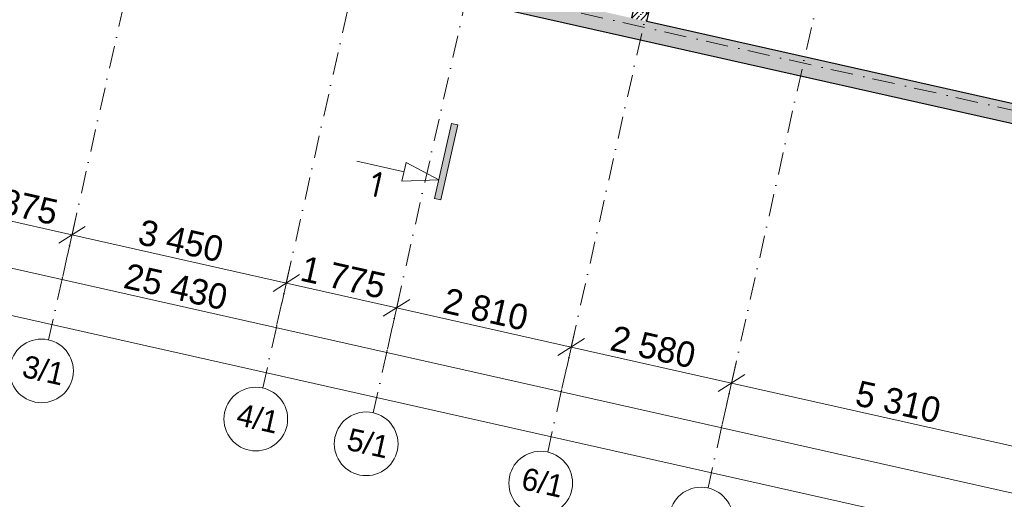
# Model space of a CAD drawing. Header units: millimetres. Extents: x -7218036 to -6934485, y 6013857 to 6210136.
# Tile 5 of 214: x -7203302 to -7187841, y 6131272 to 6138801. Entities that reach past the tile are written whole.
import ezdxf
from ezdxf.enums import TextEntityAlignment as Align

# ---------------------------------------------------------------- set-up
doc = ezdxf.new("R2010")
doc.units = ezdxf.units.MM
doc.header["$MEASUREMENT"] = 0
doc.linetypes.add('Штрихпунктирная', pattern=[670.277762, 352.777767, -176.388884, 0, -141.111112])
for name, color, linetype, lineweight in [('0_Ном._пера__1', 7, 'Continuous', 0), ('0_Ном._пера__120', 7, 'Continuous', 0), ('АР-Стены_внешние_.АР_Ном._пера__1', 7, 'Continuous', 30), ('АР-Чертеж-Оси_Осевые размеры.АР_Ном._пера__1', 7, 'Continuous', 0), ('АР-Чертеж-Оси_Осевые размеры.АР_Ном._пера__120', 7, 'Continuous', 0)]:
    doc.layers.add(name, color=color, linetype=linetype, lineweight=lineweight)
for name, color, linetype in [('S - автостоянка.АР', 7, 'Continuous'), ('АР-Стены_внешние_.АР', 7, 'Continuous'), ('АР-Чертеж-Оси_Осевые размеры.АР', 7, 'Continuous')]:
    doc.layers.add(name, color=color, linetype=linetype)
doc.styles.add('РЎР“Р•РќР•Р\xa0Р\x98Р\xa0_РЎРўР\x98Р›Р¬_1', font='GOTHIC.TTF')
doc.styles.add('РЎР“Р•РќР•Р\xa0Р\x98Р\xa0_РЎРўР\x98Р›Р¬_4', font='GOST_Common.ttf')
doc.dimstyles.new('СГЕНЕРИР_СТИЛЬ__1', dxfattribs={"dimtxt": 400, "dimasz": 332.5, "dimexe": 0.18, "dimexo": 0.0625, "dimgap": 0, "dimtad": 1, "dimdec": 0, "dimzin": 0, "dimdsep": 46, "dimtxsty": 'РЎР“Р•РќР•Р\xa0Р\x98Р\xa0_РЎРўР\x98Р›Р¬_1', "dimblk": 'ARROWHEAD_6', "dimblk1": 'ARROWHEAD_6', "dimblk2": 'ARROWHEAD_6', "dimcen": 0.09, "dimse1": 1, "dimse2": 1, "dimclrd": 7, "dimclre": 7, "dimclrt": 7, "dimazin": 0, "dimtfac": 1, "dimtdec": 4, "dimtmove": 0, "dimatfit": 3, "dimfxl": 1, "dimtolj": 1, "dimtzin": 0, "dimarcsym": 0})
doc.dimstyles.new('СГЕНЕРИР_СТИЛЬ__2', dxfattribs={"dimtxt": 400, "dimasz": 332.5, "dimexe": 0.18, "dimexo": 0.0625, "dimgap": 0, "dimtad": 1, "dimdec": 0, "dimzin": 0, "dimdsep": 46, "dimtxsty": 'РЎР“Р•РќР•Р\xa0Р\x98Р\xa0_РЎРўР\x98Р›Р¬_1', "dimblk": 'ARROWHEAD_6', "dimblk1": 'ARROWHEAD_6', "dimblk2": 'ARROWHEAD_6', "dimcen": 0.09, "dimse1": 1, "dimse2": 1, "dimclrd": 7, "dimclre": 7, "dimclrt": 7, "dimazin": 0, "dimtfac": 1, "dimtdec": 4, "dimtmove": 2, "dimatfit": 3, "dimfxl": 1, "dimtolj": 1, "dimtzin": 0, "dimarcsym": 0})
pattern_1 = [(45, (-6566190.34, 6562677.8), (-84.852814, 84.852814), []), (45, (-6566232.77, 6562720.22), (-84.852814, 84.852814), [90, -30, 0, -30])]

# ---------------------------------------------------------------- blocks, each defined once
blk = doc.blocks.new('Стена_21_6', base_point=(-7199941, 6140078))
at = {"layer": 'АР-Стены_внешние_.АР', "linetype": 'Continuous', "lineweight": 0, "true_color": 0x000000}
h = blk.add_hatch(dxfattribs=at)
h.set_pattern_fill('ЖЕЛЕЗОБЕТОН__PROJECT__0006', color=18, style=0, pattern_type=2)
h.set_pattern_definition(pattern_1)
h.paths.add_polyline_path([(-7199403, 6139803), (-7143734, 6127300), (-7143668, 6127593), (-7199536, 6140140)])
at = {"layer": 'АР-Стены_внешние_.АР_Ном._пера__1', "color": 7, "linetype": 'Continuous', "lineweight": 30, "flags": 128}
for points in [[(-7199403, 6139803), (-7143734, 6127300)], [(-7182437, 6136300), (-7193452, 6138774)]]:
    blk.add_lwpolyline(points, dxfattribs=at)
blk = doc.blocks.new('Стена_82_6', base_point=(-7192136, 6145203))
at = {"layer": 'АР-Стены_внешние_.АР', "linetype": 'Continuous', "lineweight": 0, "true_color": 0x000000}
h = blk.add_hatch(dxfattribs=at)
h.set_pattern_fill('ЖЕЛЕЗОБЕТОН__PROJECT__0006', color=18, style=0, pattern_type=2)
h.set_pattern_definition(pattern_1)
h.paths.add_polyline_path([(-7192236, 6145327), (-7193696, 6138829), (-7193452, 6138774), (-7192036, 6145078)])
h = blk.add_hatch(dxfattribs=at)
h.set_pattern_fill('ЖЕЛЕЗОБЕТОН__PROJECT__0006', color=18, style=0, pattern_type=2)
h.set_pattern_definition(pattern_1)
h.paths.add_polyline_path([(-7192236, 6145327), (-7192036, 6145078), (-7191993, 6145273)])
at = {"layer": 'АР-Стены_внешние_.АР_Ном._пера__1', "color": 7, "linetype": 'Continuous', "lineweight": 30}
blk.add_line((-7191993, 6145273), (-7192036, 6145078), dxfattribs=at)
at = {"layer": 'АР-Стены_внешние_.АР_Ном._пера__1', "color": 7, "linetype": 'Continuous', "lineweight": 30, "flags": 128}
for points in [[(-7192236, 6145327), (-7193696, 6138829)], [(-7192236, 6145327), (-7191993, 6145273)], [(-7193452, 6138774), (-7192036, 6145078)]]:
    blk.add_lwpolyline(points, dxfattribs=at)
blk = doc.blocks.new('Линия_2_6', base_point=(-7196720, 6136288))
at = {"layer": '0_Ном._пера__120', "color": 7, "linetype": 'Continuous', "lineweight": 0}
for p, q in [((-7197267, 6136411), (-7198010, 6136578)), ((-7197299, 6136265), (-7197234, 6136557)), ((-7196720, 6136288), (-7197234, 6136557)), ((-7196720, 6136288), (-7197299, 6136265))]:
    blk.add_line(p, q, dxfattribs=at)
blk = doc.blocks.new('*D700', base_point=(-6566190, 6562678))
at = {"layer": 'АР-Чертеж-Оси_Осевые размеры.АР_Ном._пера__1', "color": 7, "linetype": 'Continuous', "lineweight": 0, "transparency": 16777216}
for p, q in [((-7211755, 6137506), (-7204310, 6135834)), ((-7204382, 6135514), (-7204238, 6136154)), ((-7204101, 6135967), (-7204519, 6135702)), ((-7204310, 6135834), (-7202481, 6135423)), ((-7202553, 6135103), (-7202409, 6135744)), ((-7202272, 6135556), (-7202690, 6135291))]:
    blk.add_line(p, q, dxfattribs=at)
at = {"layer": 'АР-Чертеж-Оси_Осевые размеры.АР_Ном._пера__1', "color": 7, "lineweight": 0, "transparency": 16777216, "insert": (-7204066, 6135861), "char_height": 400, "attachment_point": 7, "rotation": 347.3417, "style": 'РЎР“Р•РќР•Р\xa0Р\x98Р\xa0_РЎРўР\x98Р›Р¬_1'}
blk.add_mtext('\\A1;{\\pql;\\fCentury Gothic|b0|i0|c204|p0;\\W1.000000;1\xa0875}', dxfattribs=at)
blk = doc.blocks.new('ARROWHEAD_6')
at = {"color": 0, "linetype": 'Continuous', "lineweight": 0}
for p, q in [((-0.5, -0.5), (0.5, 0.5)), ((0, 0), (-1, 0))]:
    blk.add_line(p, q, dxfattribs=at)
blk = doc.blocks.new('*D701', base_point=(-6566190, 6562678))
at = {"layer": 'АР-Чертеж-Оси_Осевые размеры.АР_Ном._пера__1', "color": 7, "linetype": 'Continuous', "lineweight": 0, "transparency": 16777216}
for p, q in [((-7204310, 6135834), (-7202481, 6135423)), ((-7202553, 6135103), (-7202409, 6135744)), ((-7202272, 6135556), (-7202690, 6135291)), ((-7202481, 6135423), (-7199115, 6134667)), ((-7198906, 6134800), (-7199324, 6134535))]:
    blk.add_line(p, q, dxfattribs=at)
at = {"layer": 'АР-Чертеж-Оси_Осевые размеры.АР_Ном._пера__1', "color": 7, "lineweight": 0, "transparency": 16777216, "insert": (-7201468, 6135278), "char_height": 400, "attachment_point": 7, "rotation": 347.3417, "style": 'РЎР“Р•РќР•Р\xa0Р\x98Р\xa0_РЎРўР\x98Р›Р¬_1'}
blk.add_mtext('\\A1;{\\pql;\\fCentury Gothic|b0|i0|c204|p0;\\W1.000000;3\xa0450}', dxfattribs=at)
blk = doc.blocks.new('*D702', base_point=(-6566190, 6562678))
at = {"layer": 'АР-Чертеж-Оси_Осевые размеры.АР_Ном._пера__1', "color": 7, "linetype": 'Continuous', "lineweight": 0, "transparency": 16777216}
for p, q in [((-7202481, 6135423), (-7199115, 6134667)), ((-7199187, 6134347), (-7199043, 6134988)), ((-7198906, 6134800), (-7199324, 6134535)), ((-7199115, 6134667), (-7197383, 6134278)), ((-7197455, 6133958), (-7197311, 6134599)), ((-7197174, 6134411), (-7197592, 6134146))]:
    blk.add_line(p, q, dxfattribs=at)
at = {"layer": 'АР-Чертеж-Оси_Осевые размеры.АР_Ном._пера__1', "color": 7, "lineweight": 0, "transparency": 16777216, "insert": (-7198919, 6134705), "char_height": 400, "attachment_point": 7, "rotation": 347.3417, "style": 'РЎР“Р•РќР•Р\xa0Р\x98Р\xa0_РЎРўР\x98Р›Р¬_1'}
blk.add_mtext('\\A1;{\\pql;\\fCentury Gothic|b0|i0|c204|p0;\\W1.000000;1\xa0775}', dxfattribs=at)
blk = doc.blocks.new('*D703', base_point=(-6566190, 6562678))
at = {"layer": 'АР-Чертеж-Оси_Осевые размеры.АР_Ном._пера__1', "color": 7, "linetype": 'Continuous', "lineweight": 0, "transparency": 16777216}
for p, q in [((-7199115, 6134667), (-7197383, 6134278)), ((-7197455, 6133958), (-7197311, 6134599)), ((-7197174, 6134411), (-7197592, 6134146)), ((-7197383, 6134278), (-7194641, 6133663)), ((-7194713, 6133342), (-7194569, 6133983)), ((-7194432, 6133795), (-7194850, 6133530)), ((-7194641, 6133663), (-7192124, 6133097))]:
    blk.add_line(p, q, dxfattribs=at)
at = {"layer": 'АР-Чертеж-Оси_Осевые размеры.АР_Ном._пера__1', "color": 7, "lineweight": 0, "transparency": 16777216, "insert": (-7196682, 6134203), "char_height": 400, "attachment_point": 7, "rotation": 347.3417, "style": 'РЎР“Р•РќР•Р\xa0Р\x98Р\xa0_РЎРўР\x98Р›Р¬_1'}
blk.add_mtext('\\A1;{\\pql;\\fCentury Gothic|b0|i0|c204|p0;\\W1.000000;2\xa0810}', dxfattribs=at)
blk = doc.blocks.new('*D704', base_point=(-6566190, 6562678))
at = {"layer": 'АР-Чертеж-Оси_Осевые размеры.АР_Ном._пера__1', "color": 7, "linetype": 'Continuous', "lineweight": 0, "transparency": 16777216}
for p, q in [((-7194713, 6133342), (-7194569, 6133983)), ((-7194432, 6133795), (-7194850, 6133530)), ((-7194641, 6133663), (-7192124, 6133097)), ((-7192196, 6132777), (-7192052, 6133417)), ((-7191915, 6133230), (-7192333, 6132965))]:
    blk.add_line(p, q, dxfattribs=at)
at = {"layer": 'АР-Чертеж-Оси_Осевые размеры.АР_Ном._пера__1', "color": 7, "lineweight": 0, "transparency": 16777216, "insert": (-7194053, 6133612), "char_height": 400, "attachment_point": 7, "rotation": 347.3417, "style": 'РЎР“Р•РќР•Р\xa0Р\x98Р\xa0_РЎРўР\x98Р›Р¬_1'}
blk.add_mtext('\\A1;{\\pql;\\fCentury Gothic|b0|i0|c204|p0;\\W1.000000;2\xa0580}', dxfattribs=at)
blk = doc.blocks.new('*D705', base_point=(-6566190, 6562678))
at = {"layer": 'АР-Чертеж-Оси_Осевые размеры.АР_Ном._пера__1', "color": 7, "linetype": 'Continuous', "lineweight": 0, "transparency": 16777216}
for p, q in [((-7194641, 6133663), (-7192124, 6133097)), ((-7192196, 6132777), (-7192052, 6133417)), ((-7191915, 6133230), (-7192333, 6132965)), ((-7192124, 6133097), (-7186943, 6131934)), ((-7187015, 6131613), (-7186871, 6132254)), ((-7186734, 6132066), (-7187152, 6131801)), ((-7186943, 6131934), (-7183391, 6131136))]:
    blk.add_line(p, q, dxfattribs=at)
at = {"layer": 'АР-Чертеж-Оси_Осевые размеры.АР_Ном._пера__1', "color": 7, "lineweight": 0, "transparency": 16777216, "insert": (-7190204, 6132748), "char_height": 400, "attachment_point": 7, "rotation": 347.3417, "style": 'РЎР“Р•РќР•Р\xa0Р\x98Р\xa0_РЎРўР\x98Р›Р¬_1'}
blk.add_mtext('\\A1;{\\pql;\\fCentury Gothic|b0|i0|c204|p0;\\W1.000000;5\xa0310}', dxfattribs=at)
blk = doc.blocks.new('*D759', base_point=(-6566190, 6562678))
at = {"layer": 'АР-Чертеж-Оси_Осевые размеры.АР_Ном._пера__1', "color": 7, "linetype": 'Continuous', "lineweight": 0, "transparency": 16777216}
for p, q in [((-7211985, 6136483), (-7211841, 6137123)), ((-7212169, 6136860), (-7211913, 6136803)), ((-7211704, 6136935), (-7212122, 6136671)), ((-7211913, 6136803), (-7187101, 6131230)), ((-7187173, 6130910), (-7187029, 6131550)), ((-7186892, 6131363), (-7187310, 6131098))]:
    blk.add_line(p, q, dxfattribs=at)
at = {"layer": 'АР-Чертеж-Оси_Осевые размеры.АР_Ном._пера__1', "color": 7, "lineweight": 0, "transparency": 16777216, "insert": (-7201693, 6134590), "char_height": 400, "attachment_point": 7, "rotation": 347.3417, "style": 'РЎР“Р•РќР•Р\xa0Р\x98Р\xa0_РЎРўР\x98Р›Р¬_1'}
blk.add_mtext('\\A1;{\\pql;\\fCentury Gothic|b0|i0|c204|p0;\\W1.000000;25\xa0430}', dxfattribs=at)
blk = doc.blocks.new('*D760', base_point=(-6566190, 6562678))
at = {"layer": 'АР-Чертеж-Оси_Осевые размеры.АР_Ном._пера__1', "color": 7, "linetype": 'Continuous', "lineweight": 0, "transparency": 16777216}
for p, q in [((-7211913, 6136803), (-7187101, 6131230)), ((-7187173, 6130910), (-7187029, 6131550)), ((-7186892, 6131363), (-7187310, 6131098)), ((-7187101, 6131230), (-7142677, 6121253)), ((-7142749, 6120933), (-7142606, 6121573)), ((-7142887, 6121121), (-7142468, 6121385)), ((-7142677, 6121253), (-7142421, 6121196))]:
    blk.add_line(p, q, dxfattribs=at)
at = {"layer": 'АР-Чертеж-Оси_Осевые размеры.АР_Ном._пера__1', "color": 7, "lineweight": 0, "transparency": 16777216, "insert": (-7164417, 6126218), "char_height": 400, "attachment_point": 7, "rotation": 347.3417, "style": 'РЎР“Р•РќР•Р\xa0Р\x98Р\xa0_РЎРўР\x98Р›Р¬_1'}
blk.add_mtext('\\A1;{\\pql;\\fCentury Gothic|b0|i0|c204|p0;\\W1.000000;45\xa0530}', dxfattribs=at)
blk = doc.blocks.new('*D1153', base_point=(-6566190, 6562678))
at = {"layer": 'АР-Чертеж-Оси_Осевые размеры.АР_Ном._пера__1', "color": 7, "linetype": 'Continuous', "lineweight": 0, "transparency": 16777216}
for p, q in [((-7212143, 6135780), (-7211999, 6136420)), ((-7211862, 6136232), (-7212280, 6135967)), ((-7212327, 6136157), (-7212071, 6136100)), ((-7212071, 6136100), (-7142835, 6120550)), ((-7142907, 6120230), (-7142763, 6120870)), ((-7143044, 6120417), (-7142626, 6120682)), ((-7142835, 6120550), (-7142579, 6120492))]:
    blk.add_line(p, q, dxfattribs=at)
at = {"layer": 'АР-Чертеж-Оси_Осевые размеры.АР_Ном._пера__1', "color": 7, "lineweight": 0, "transparency": 16777216, "insert": (-7164561, 6125511), "char_height": 400, "attachment_point": 7, "rotation": 347.3417, "style": 'РЎР“Р•РќР•Р\xa0Р\x98Р\xa0_РЎРўР\x98Р›Р¬_1'}
blk.add_mtext('\\A1;{\\pql;\\fCentury Gothic|b0|i0|c204|p0;\\W1.000000;70\xa0960}', dxfattribs=at)
blk = doc.blocks.new('Стандартный Маркер Сетки[175]_6', base_point=(-7217048, 6143970))
at = {"layer": 'АР-Чертеж-Оси_Осевые размеры.АР_Ном._пера__120', "color": 7, "linetype": 'Штрихпунктирная', "lineweight": 0}
blk.add_line((-7216072, 6143751), (-7137131, 6126021), dxfattribs=at)
at = {"layer": 'АР-Чертеж-Оси_Осевые размеры.АР_Ном._пера__120', "color": 7, "lineweight": 0, "style": 'РЎР“Р•РќР•Р\xa0Р\x98Р\xa0_РЎРўР\x98Р›Р¬_1'}
for tag, p in [('AC_MarkerText_1_0', (-7217466, 6144261)), ('AC_MarkerText_1_1', (-7135598, 6125874))]:
    blk.add_attdef(tag, text='', height=350, rotation=347.3417, dxfattribs=at).set_placement(p, align=Align.TOP_CENTER)
blk = doc.blocks.new('Стандартный Маркер Сетки[211]_6', base_point=(-7217048, 6143970))
at = {"layer": 'АР-Чертеж-Оси_Осевые размеры.АР_Ном._пера__120', "color": 7, "linetype": 'Штрихпунктирная', "lineweight": 0}
blk.add_line((-7216072, 6143751), (-7137131, 6126021), dxfattribs=at)
at = {"layer": 'АР-Чертеж-Оси_Осевые размеры.АР_Ном._пера__120', "color": 7, "lineweight": 0, "style": 'РЎР“Р•РќР•Р\xa0Р\x98Р\xa0_РЎРўР\x98Р›Р¬_1'}
for tag, p in [('AC_MarkerText_1_0', (-7217466, 6144261)), ('AC_MarkerText_1_1', (-7135598, 6125874))]:
    blk.add_attdef(tag, text='', height=350, rotation=347.3417, dxfattribs=at).set_placement(p, align=Align.TOP_CENTER)
blk = doc.blocks.new('Стандартный Маркер Сетки[225]_6', base_point=(-7217048, 6143970))
at = {"layer": 'АР-Чертеж-Оси_Осевые размеры.АР_Ном._пера__120', "color": 7, "linetype": 'Штрихпунктирная', "lineweight": 0}
blk.add_line((-7216072, 6143751), (-7137131, 6126021), dxfattribs=at)
at = {"layer": 'АР-Чертеж-Оси_Осевые размеры.АР_Ном._пера__120', "color": 7, "lineweight": 0, "style": 'РЎР“Р•РќР•Р\xa0Р\x98Р\xa0_РЎРўР\x98Р›Р¬_1'}
for tag, p in [('AC_MarkerText_1_0', (-7217466, 6144261)), ('AC_MarkerText_1_1', (-7135598, 6125874))]:
    blk.add_attdef(tag, text='', height=350, rotation=347.3417, dxfattribs=at).set_placement(p, align=Align.TOP_CENTER)
blk = doc.blocks.new('Стандартный Маркер Сетки[233]_6', base_point=(-7177284, 6199173))
at = {"layer": 'АР-Чертеж-Оси_Осевые размеры.АР_Ном._пера__120', "color": 7, "linetype": 'Штрихпунктирная', "lineweight": 0}
for p, q in [((-7177503, 6198198), (-7192275, 6132426)), ((-7192275, 6132426), (-7192494, 6131450))]:
    blk.add_line(p, q, dxfattribs=at)
at = {"layer": 'АР-Чертеж-Оси_Осевые размеры.АР_Ном._пера__120', "color": 7, "linetype": 'Continuous', "lineweight": 0}
blk.add_circle((-7192603, 6130962), 500, dxfattribs=at)
at = {"layer": 'АР-Чертеж-Оси_Осевые размеры.АР_Ном._пера__120', "color": 7, "linetype": 'Штрихпунктирная', "lineweight": 0}
blk.add_point((-7192275, 6132426), dxfattribs=at)
blk.add_point((-7192275, 6132426), dxfattribs=at)
at = {"layer": 'АР-Чертеж-Оси_Осевые размеры.АР_Ном._пера__120', "color": 7, "lineweight": 0, "style": 'РЎР“Р•РќР•Р\xa0Р\x98Р\xa0_РЎРўР\x98Р›Р¬_1'}
blk.add_attdef('AC_MarkerText_1', text='', height=350, rotation=347.3417, dxfattribs=at).set_placement((-7192533, 6131143), align=Align.TOP_CENTER)
blk = doc.blocks.new('Стандартный Маркер Сетки[237]_6', base_point=(-7217048, 6143970))
at = {"layer": 'АР-Чертеж-Оси_Осевые размеры.АР_Ном._пера__120', "color": 7, "linetype": 'Штрихпунктирная', "lineweight": 0}
blk.add_line((-7216072, 6143751), (-7137131, 6126021), dxfattribs=at)
at = {"layer": 'АР-Чертеж-Оси_Осевые размеры.АР_Ном._пера__120', "color": 7, "lineweight": 0, "style": 'РЎР“Р•РќР•Р\xa0Р\x98Р\xa0_РЎРўР\x98Р›Р¬_1'}
for tag, p in [('AC_MarkerText_1_0', (-7217466, 6144261)), ('AC_MarkerText_1_1', (-7135598, 6125874))]:
    blk.add_attdef(tag, text='', height=350, rotation=347.3417, dxfattribs=at).set_placement(p, align=Align.TOP_CENTER)
blk = doc.blocks.new('Стандартный Маркер Сетки[239]_6', base_point=(-7179801, 6199739))
at = {"layer": 'АР-Чертеж-Оси_Осевые размеры.АР_Ном._пера__120', "color": 7, "linetype": 'Штрихпунктирная', "lineweight": 0}
for p, q in [((-7180020, 6198763), (-7194792, 6132991)), ((-7194792, 6132991), (-7195011, 6132015))]:
    blk.add_line(p, q, dxfattribs=at)
at = {"layer": 'АР-Чертеж-Оси_Осевые размеры.АР_Ном._пера__120', "color": 7, "linetype": 'Continuous', "lineweight": 0}
blk.add_circle((-7195121, 6131527), 500, dxfattribs=at)
at = {"layer": 'АР-Чертеж-Оси_Осевые размеры.АР_Ном._пера__120', "color": 7, "linetype": 'Штрихпунктирная', "lineweight": 0}
blk.add_point((-7194792, 6132991), dxfattribs=at)
blk.add_point((-7194792, 6132991), dxfattribs=at)
at = {"layer": 'АР-Чертеж-Оси_Осевые размеры.АР_Ном._пера__120', "color": 7, "lineweight": 0, "style": 'РЎР“Р•РќР•Р\xa0Р\x98Р\xa0_РЎРўР\x98Р›Р¬_1'}
blk.add_attdef('AC_MarkerText_1', text='', height=350, rotation=347.3417, dxfattribs=at).set_placement((-7195051, 6131708), align=Align.TOP_CENTER)
blk = doc.blocks.new('Стандартный Маркер Сетки[240]_6', base_point=(-7182543, 6200354))
at = {"layer": 'АР-Чертеж-Оси_Осевые размеры.АР_Ном._пера__120', "color": 7, "linetype": 'Штрихпунктирная', "lineweight": 0}
for p, q in [((-7182762, 6199379), (-7197534, 6133607)), ((-7197534, 6133607), (-7197753, 6132631))]:
    blk.add_line(p, q, dxfattribs=at)
at = {"layer": 'АР-Чертеж-Оси_Осевые размеры.АР_Ном._пера__120', "color": 7, "linetype": 'Continuous', "lineweight": 0}
blk.add_circle((-7197862, 6132143), 500, dxfattribs=at)
at = {"layer": 'АР-Чертеж-Оси_Осевые размеры.АР_Ном._пера__120', "color": 7, "linetype": 'Штрихпунктирная', "lineweight": 0}
blk.add_point((-7197534, 6133607), dxfattribs=at)
blk.add_point((-7197534, 6133607), dxfattribs=at)
at = {"layer": 'АР-Чертеж-Оси_Осевые размеры.АР_Ном._пера__120', "color": 7, "lineweight": 0, "style": 'РЎР“Р•РќР•Р\xa0Р\x98Р\xa0_РЎРўР\x98Р›Р¬_1'}
blk.add_attdef('AC_MarkerText_1', text='', height=350, rotation=347.3417, dxfattribs=at).set_placement((-7197792, 6132324), align=Align.TOP_CENTER)
blk = doc.blocks.new('Стандартный Маркер Сетки[241]_6', base_point=(-7184274, 6200743))
at = {"layer": 'АР-Чертеж-Оси_Осевые размеры.АР_Ном._пера__120', "color": 7, "linetype": 'Штрихпунктирная', "lineweight": 0}
for p, q in [((-7184494, 6199768), (-7199266, 6133996)), ((-7199266, 6133996), (-7199485, 6133020))]:
    blk.add_line(p, q, dxfattribs=at)
at = {"layer": 'АР-Чертеж-Оси_Осевые размеры.АР_Ном._пера__120', "color": 7, "linetype": 'Continuous', "lineweight": 0}
blk.add_circle((-7199594, 6132532), 500, dxfattribs=at)
at = {"layer": 'АР-Чертеж-Оси_Осевые размеры.АР_Ном._пера__120', "color": 7, "linetype": 'Штрихпунктирная', "lineweight": 0}
blk.add_point((-7199266, 6133996), dxfattribs=at)
blk.add_point((-7199266, 6133996), dxfattribs=at)
at = {"layer": 'АР-Чертеж-Оси_Осевые размеры.АР_Ном._пера__120', "color": 7, "lineweight": 0, "style": 'РЎР“Р•РќР•Р\xa0Р\x98Р\xa0_РЎРўР\x98Р›Р¬_1'}
blk.add_attdef('AC_MarkerText_1', text='', height=350, rotation=347.3417, dxfattribs=at).set_placement((-7199524, 6132713), align=Align.TOP_CENTER)
blk = doc.blocks.new('Стандартный Маркер Сетки[242]_6', base_point=(-7187641, 6201499))
at = {"layer": 'АР-Чертеж-Оси_Осевые размеры.АР_Ном._пера__120', "color": 7, "linetype": 'Штрихпунктирная', "lineweight": 0}
for p, q in [((-7187860, 6200524), (-7202632, 6134752)), ((-7202632, 6134752), (-7202851, 6133776))]:
    blk.add_line(p, q, dxfattribs=at)
at = {"layer": 'АР-Чертеж-Оси_Осевые размеры.АР_Ном._пера__120', "color": 7, "linetype": 'Continuous', "lineweight": 0}
blk.add_circle((-7202960, 6133288), 500, dxfattribs=at)
at = {"layer": 'АР-Чертеж-Оси_Осевые размеры.АР_Ном._пера__120', "color": 7, "linetype": 'Штрихпунктирная', "lineweight": 0}
blk.add_point((-7202632, 6134752), dxfattribs=at)
blk.add_point((-7202632, 6134752), dxfattribs=at)
at = {"layer": 'АР-Чертеж-Оси_Осевые размеры.АР_Ном._пера__120', "color": 7, "lineweight": 0, "style": 'РЎР“Р•РќР•Р\xa0Р\x98Р\xa0_РЎРўР\x98Р›Р¬_1'}
blk.add_attdef('AC_MarkerText_1', text='', height=350, rotation=347.3417, dxfattribs=at).set_placement((-7202890, 6133469), align=Align.TOP_CENTER)
blk = doc.blocks.new('*D1305', base_point=(-6566190, 6562678))
at = {"layer": 'АР-Чертеж-Оси_Осевые размеры.АР_Ном._пера__1', "color": 7, "linetype": 'Continuous', "lineweight": 0, "transparency": 16777216}
for p, q in [((-7211182, 6158857), (-7211446, 6159275)), ((-7211314, 6159066), (-7213188, 6150723)), ((-7213055, 6150514), (-7213320, 6150933)), ((-7213508, 6150795), (-7212867, 6150652)), ((-7213188, 6150723), (-7214817, 6143469))]:
    blk.add_line(p, q, dxfattribs=at)
at = {"layer": 'АР-Чертеж-Оси_Осевые размеры.АР_Ном._пера__1', "color": 7, "lineweight": 0, "transparency": 16777216, "insert": (-7212483, 6154224), "char_height": 400, "attachment_point": 7, "rotation": 77.3417, "style": 'РЎР“Р•РќР•Р\xa0Р\x98Р\xa0_РЎРўР\x98Р›Р¬_1'}
blk.add_mtext('\\A1;{\\pql;\\fCentury Gothic|b0|i0|c204|p0;\\W1.000000;8\xa0550}', dxfattribs=at)
blk = doc.blocks.new('*D1306', base_point=(-6566190, 6562678))
at = {"layer": 'АР-Чертеж-Оси_Осевые размеры.АР_Ном._пера__1', "color": 7, "linetype": 'Continuous', "lineweight": 0, "transparency": 16777216}
for p, q in [((-7213055, 6150514), (-7213320, 6150933)), ((-7213188, 6150723), (-7214817, 6143469)), ((-7214949, 6143678), (-7214684, 6143260)), ((-7215137, 6143541), (-7214497, 6143397)), ((-7214817, 6143469), (-7214874, 6143213))]:
    blk.add_line(p, q, dxfattribs=at)
at = {"layer": 'АР-Чертеж-Оси_Осевые размеры.АР_Ном._пера__1', "color": 7, "lineweight": 0, "transparency": 16777216, "insert": (-7214235, 6146426), "char_height": 400, "attachment_point": 7, "rotation": 77.3417, "style": 'РЎР“Р•РќР•Р\xa0Р\x98Р\xa0_РЎРўР\x98Р›Р¬_1'}
blk.add_mtext('\\A1;{\\pql;\\fCentury Gothic|b0|i0|c204|p0;\\W1.000000;7\xa0435}', dxfattribs=at)

msp = doc.modelspace()

# ---------------------------------------------------------------- hatches: boundary and pattern name
at = {"layer": '0_Ном._пера__120', "linetype": 'Continuous', "lineweight": 0}
msp.add_hatch(color=7, dxfattribs=at).paths.add_polyline_path([(-7196786.1, 6135995.6), (-7196522, 6137171.1), (-7196424.5, 6137149.2), (-7196688.5, 6135973.6)])

# ---------------------------------------------------------------- linework, layer by layer
at = {"layer": '0_Ном._пера__1', "color": 7, "linetype": 'Continuous', "lineweight": 0, "flags": 128}
msp.add_lwpolyline([(-7196786.1, 6135995.6), (-7196522, 6137171.1), (-7196424.5, 6137149.2), (-7196688.5, 6135973.6)], close=True, dxfattribs=at)
at = {"layer": 'S - автостоянка.АР', "color": 254, "linetype": 'Continuous', "lineweight": 0, "true_color": 0xd1c7d6, "flags": 128}
msp.add_lwpolyline([(-7186572.5, 6143850.4), (-7192036.4, 6145077.6), (-7193452.2, 6138773.9), (-7185841.8, 6137064.6)], dxfattribs=at)

# ---------------------------------------------------------------- block references
at = {"color": 7, "linetype": 'Continuous', "lineweight": 0}
msp.add_blockref('Линия_2_6', (-7196720.3, 6136288.3), dxfattribs=at)
at = {"layer": 'АР-Стены_внешние_.АР', "color": 7, "lineweight": 0}
for name, p in [('Стена_82_6', (-7192136.4, 6145202.5)), ('Стена_21_6', (-7199941.5, 6140077.6))]:
    msp.add_blockref(name, p, dxfattribs=at)
at = {"layer": 'АР-Чертеж-Оси_Осевые размеры.АР', "color": 8, "linetype": 'Continuous', "lineweight": 15}
for name, p, values in [('Стандартный Маркер Сетки[242]_6', (-7187640.5, 6201499.3), {'AC_MarkerText_1': '3/1'}), ('Стандартный Маркер Сетки[241]_6', (-7184274.4, 6200743.3), {'AC_MarkerText_1': '4/1'}), ('Стандартный Маркер Сетки[240]_6', (-7182542.5, 6200354.4), {'AC_MarkerText_1': '5/1'}), ('Стандартный Маркер Сетки[239]_6', (-7179800.8, 6199738.6), {'AC_MarkerText_1': '6/1'})]:
    msp.add_blockref(name, p, dxfattribs=at).add_auto_attribs(values)
for name, p in [('Стандартный Маркер Сетки[233]_6', (-7177283.5, 6199173.2)), ('Стандартный Маркер Сетки[175]_6', (-7217047.9, 6143970.3)), ('Стандартный Маркер Сетки[211]_6', (-7217047.9, 6143970.3)), ('Стандартный Маркер Сетки[225]_6', (-7217047.9, 6143970.3)), ('Стандартный Маркер Сетки[237]_6', (-7217047.9, 6143970.3))]:
    msp.add_blockref(name, p, dxfattribs=at)

# ---------------------------------------------------------------- texts
at = {"layer": '0_Ном._пера__120', "color": 7, "linetype": 'Continuous', "lineweight": 0, "insert": (-7197700.2, 6136217.7), "char_height": 400, "attachment_point": 5, "rotation": 347.34172, "style": 'РЎР“Р•РќР•Р\xa0Р\x98Р\xa0_РЎРўР\x98Р›Р¬_4'}
msp.add_mtext('\\A1;{\\pqc;\\fGOST Common|b0|i0|c204|p0;\\W1.000000;1}', dxfattribs=at)

# ---------------------------------------------------------------- dimensions: what is measured, and where the dimension line sits
at = {"layer": 'АР-Чертеж-Оси_Осевые размеры.АР', "color": 7, "linetype": 'Continuous', "lineweight": 0}
for base, p1, p2, angle, dimstyle, picture, middle, turn in [((-7213187.5, 6150723.5), (-7132164.6, 6141289.1), (-7134038.2, 6132946.9), 257.34172, 'СГЕНЕРИР_СТИЛЬ__1', '*D1305', (-7212528, 6154937.6), 77.34172), ((-7214816.8, 6143469.2), (-7134038.2, 6132946.9), (-7215540, 6143631.6), 257.34172, 'СГЕНЕРИР_СТИЛЬ__1', '*D1306', (-7214279.5, 6147139.4), 77.34172), ((-7202480.9, 6135423.4), (-7204789.9, 6133699), (-7202960.4, 6133288.1), 347.34172, 'СГЕНЕРИР_СТИЛЬ__1', '*D700', (-7203352.5, 6135906.1), 347.34172), ((-7187100.9, 6131230.3), (-7212339.1, 6134904.9), (-7187422.5, 6129798.4), 347.34172, 'СГЕНЕРИР_СТИЛЬ__2', '*D759', (-7200830.7, 6134601), 347.34172), ((-7142677.4, 6121253.1), (-7187422.5, 6129798.4), (-7142995.2, 6119838.3), 347.34172, 'СГЕНЕРИР_СТИЛЬ__2', '*D760', (-7163555.6, 6126229.2), 347.34172), ((-7142835.4, 6120549.8), (-7212339.1, 6134904.9), (-7142995.2, 6119838.3), 347.34172, 'СГЕНЕРИР_СТИЛЬ__2', '*D1153', (-7163699.6, 6125522.8), 347.34172), ((-7199114.7, 6134667.4), (-7202960.4, 6133288.1), (-7199594.3, 6132532.1), 347.34172, 'СГЕНЕРИР_СТИЛЬ__1', '*D701', (-7200754.7, 6135322.7), 347.34172), ((-7197382.8, 6134278.4), (-7199594.3, 6132532.1), (-7197862.4, 6132143.1), 347.34172, 'СГЕНЕРИР_СТИЛЬ__1', '*D702', (-7198205.7, 6134750.2), 347.34172), ((-7194641.1, 6133662.6), (-7197862.4, 6132143.1), (-7195120.7, 6131527.4), 347.34172, 'СГЕНЕРИР_СТИЛЬ__1', '*D703', (-7195968.9, 6134247.8), 347.34172), ((-7192123.8, 6133097.3), (-7195120.7, 6131527.4), (-7192603.4, 6130962), 347.34172, 'СГЕНЕРИР_СТИЛЬ__1', '*D704', (-7193339.4, 6133657.2), 347.34172), ((-7186942.9, 6131933.6), (-7192603.4, 6130962), (-7187312.9, 6130286.2), 347.34172, 'СГЕНЕРИР_СТИЛЬ__1', '*D705', (-7189490.3, 6132792.8), 347.34172)]:
    dim = msp.add_linear_dim(base=base, p1=p1, p2=p2, angle=angle, dimstyle=dimstyle, dxfattribs=at)
    dim.commit()
    dim.dimension.update_dxf_attribs({"geometry": picture, "text_midpoint": middle, "dimtype": 160, "text_rotation": turn})

doc.saveas('drawing.dxf')
